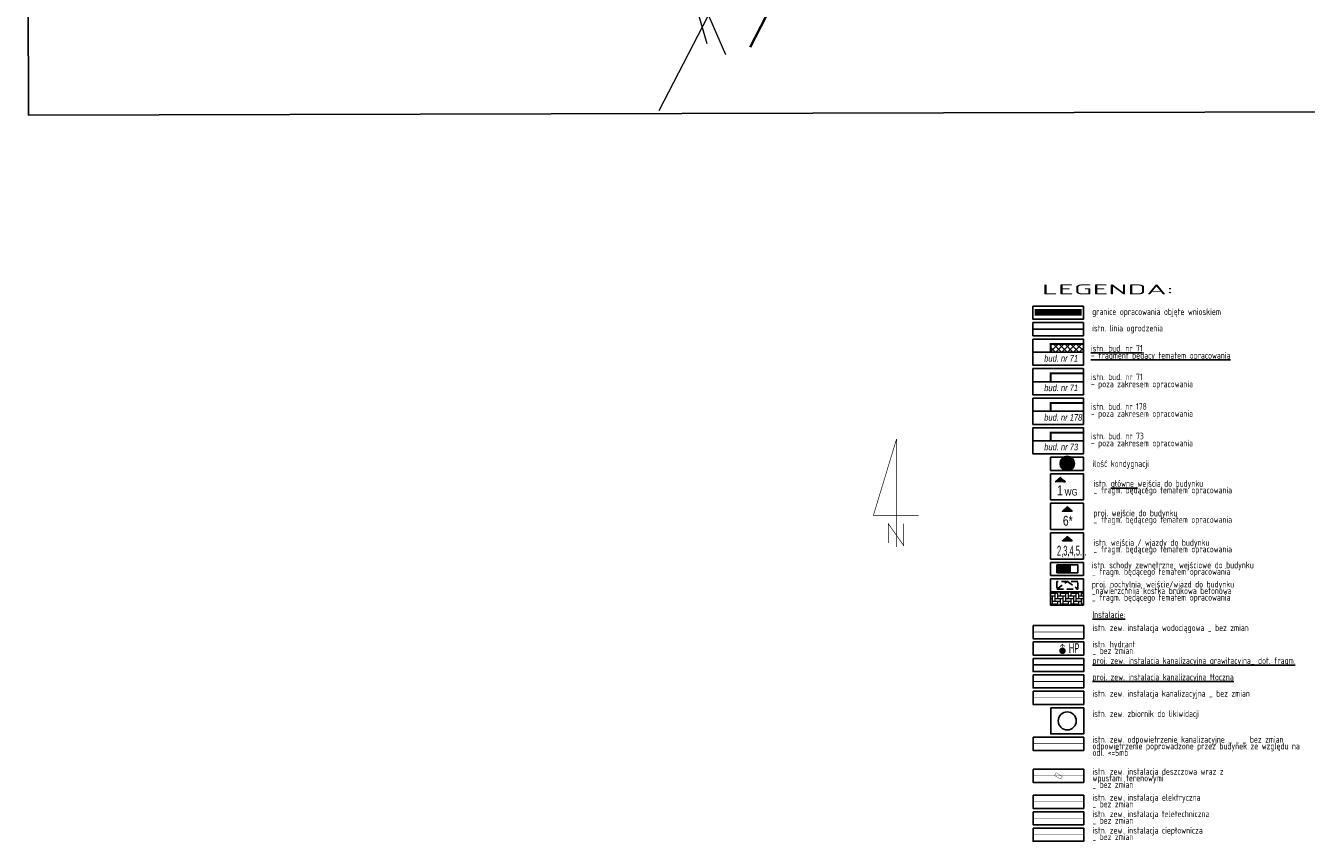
# Model space of a CAD drawing. Header units: metres. Extents: x 7501691 to 7504871, y 5814048 to 5814963.
# Tile 31 of 89: x 7503112 to 7503307, y 5814286 to 5814410. Entities that reach past the tile are written whole.
import ezdxf

# ---------------------------------------------------------------- set-up
doc = ezdxf.new("R2010")
doc.units = ezdxf.units.M
doc.header["$MEASUREMENT"] = 0
for name, pattern in [('1_2', [1.5, 1, -0.5]), ('BUD', [0]), ('DASHDOT', [25.4, 12.7, -6.35, 0, -6.35]), ('PRZER1-1', [1, 0.5, -0.5]), ('UEB', [0]), ('UPE', [0]), ('UPT', [0]), ('ZPS', [2, 1, -1])]:
    doc.linetypes.add(name, pattern=pattern)
doc.layers.get('0').update_dxf_attribs({"linetype": 'CONTINUOUS'})
for name, color, linetype in [('0_TXT', 7, 'CONTINUOUS'), ('0_XREF_MAPA', 7, 'CONTINUOUS'), ('3MS_view 1', 7, 'CONTINUOUS')]:
    doc.layers.add(name, color=color, linetype=linetype)
doc.layers.add('1_ hatch proj.', color=7, linetype='CONTINUOUS', lineweight=9, true_color=0x1a8cff)
for name, color, linetype, lineweight in [('1_ view 1', 7, 'CONTINUOUS', 15), ('EBUPP_L_1', 7, 'BUD', 35), ('MG_KANALIZACJA', 251, 'CONTINUOUS', 13), ('UEEPON_L_1', 1, 'UEB', 15), ('UTTPO_L_1', 30, 'UPT', 15)]:
    doc.layers.add(name, color=color, linetype=linetype, lineweight=lineweight)
doc.styles.add('MtXpl_Arial CE', font='arial.ttf')
doc.styles.get("Standard").update_dxf_attribs({"font": 'Simplex.SHX', "width": 0.75})
doc.styles.add('TXT3', font='geniso.shx', dxfattribs={"width": 0.75})
doc.linetypes.add('FENCELINE1', pattern='A,6.35,-2.54,[133,ltypeshp.shx,S=2.54,R=0,X=-2.54,Y=0],-2.54,25.4', length=36.83)
doc.linetypes.add('Rozbiö˘ka', pattern='A,7,[121,msgB.shx,S=1,R=0,X=0.5,Y=-1.826635],7', length=14)
picture_1 = doc.add_image_def('image1.jpg', size_in_pixel=(4786, 2752))

# ---------------------------------------------------------------- blocks, each defined once
blk = doc.blocks.new('fdsfdsgdgfd')
at = {"layer": 'EBUPP_L_1', "color": 8, "linetype": 'BUD'}
blk.add_line((-23.85, -9.89), (-10.44, 16.29), dxfattribs=at)
at = {"layer": 'UEEPON_L_1', "color": 8, "linetype": 'UPE'}
for p, q in [((-33.41, 0.95), (-30.42, -9.33)), ((-32.78, 0.95), (-27.58, -10.97))]:
    blk.add_line(p, q, dxfattribs=at)
at = {"layer": 'UTTPO_L_1', "color": 8, "linetype": 'UPT'}
blk.add_line((-28.16, -1), (-37.73, -19.55), dxfattribs=at)
blk = doc.blocks.new('FSDFGDG')
for points in [[(-2.12, 1.18), (-2.12, -0.02), (-1.87, -0.02), (-1.87, 1.18), (-2.12, 1.18)], [(-2.12, 0.58), (-0.12, 0.58), (-0.37, 1.18), (-0.12, 0.58), (-0.37, -0.02)], [(-1.87, 1.18), (-1.87, -0.02), (-1.62, -0.02), (-1.62, 1.18), (-1.87, 1.18)], [(-1.62, 1.18), (-1.62, -0.02), (-1.37, -0.02), (-1.37, 1.18), (-1.62, 1.18)], [(-1.37, 1.18), (-1.37, -0.02), (-1.12, -0.02), (-1.12, 1.18), (-1.37, 1.18)], [(-1.12, 1.18), (-1.12, -0.02), (-0.87, -0.02), (-0.87, 1.18), (-1.12, 1.18)], [(-0.87, 1.18), (-0.87, -0.02), (-0.62, -0.02), (-0.62, 1.18), (-0.87, 1.18)], [(-0.62, 1.18), (-0.62, -0.02), (-0.37, -0.02), (-0.37, 1.18), (-0.62, 1.18)], [(-0.37, 1.18), (-0.37, -0.02), (-0.12, -0.02), (-0.12, 1.18), (-0.37, 1.18)], [(-0.12, 1.18), (-0.12, -0.02), (1.08, -0.02), (1.08, 1.18), (-0.12, 1.18)]]:
    blk.add_lwpolyline(points)
blk = doc.blocks.new('KOND')
at = {"linetype": 'ByBlock', "true_color": 0xfafafa}
h = blk.add_hatch(color=7, dxfattribs=at)
h.dxf.hatch_style = 1
h.paths.add_polyline_path([(1, 0, 1), (-1, 0, 1)])
at = {"layer": '3MS_view 1'}
for radius in [1.1, 1]:
    blk.add_circle((0, 0), radius, dxfattribs=at)
at = {"color": 1, "insert": (-0.14, 0.59, 10.12), "char_height": 1.1, "width": 0.1414, "attachment_point": 1}
blk.add_mtext('{\\fArial|b0|i1|c238|p34;I}', dxfattribs=at)
blk = doc.blocks.new('HPzew')
at = {"layer": 'MG_KANALIZACJA', "linetype": 'Continuous', "lineweight": 25, "true_color": 0xcd0000}
h = blk.add_hatch(color=12, dxfattribs=at)
h.dxf.hatch_style = 1
edge = h.paths.add_edge_path()
edge.add_arc((0, 0), 0.5, 0, 360)
at = {"layer": 'MG_KANALIZACJA', "color": 12, "linetype": 'Continuous', "lineweight": 25, "true_color": 0xcd0000, "const_width": 0.1}
blk.add_lwpolyline([(-0.33, 0.67), (-0.01, 1), (0.35, 0.65), (-0.01, 1), (-0.36, 0.64), (-0.01, 1), (0, 0.5)], dxfattribs=at)

msp = doc.modelspace()

# ---------------------------------------------------------------- hatches: boundary and pattern name
h = msp.add_hatch()
h.set_pattern_fill('ANSI31', color=252, scale=0.011, angle=269.9425294)
h.set_pattern_definition([(314.94252944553, (1204051.49472, 13079713.43797), (0.02472046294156, 0.02467092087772), [])])
h.paths.add_polyline_path([(7503269.30345, 5814340.94948), (7503270.22583, 5814340.94856), (7503270.50291, 5814340.94828), (7503269.76529, 5814341.59695), (7503269.02637, 5814340.94828)])
h = msp.add_hatch()
h.set_pattern_fill('ANSI31', color=150, scale=0.011, angle=269.9425295)
h.set_pattern_definition([(314.94252945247, (1204052.535247, 13079708.937205), (0.02472046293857, 0.02467092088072), [])])
h.paths.add_polyline_path([(7503270.34486, 5814336.44948), (7503271.26724, 5814336.44856), (7503271.54431, 5814336.44828), (7503270.8067, 5814337.09695), (7503270.06777, 5814336.44828)])
h = msp.add_hatch()
h.set_pattern_fill('ANSI31', color=252, scale=0.011, angle=269.9365792)
h.set_pattern_definition([(314.93657918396, (1204807.091058, 13080358.58296), (0.02472302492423, 0.02466835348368), [])])
h.paths.add_polyline_path([(7503270.34486, 5814331.94945), (7503271.26724, 5814331.94843), (7503271.54431, 5814331.94812), (7503270.80676, 5814332.59688), (7503270.06777, 5814331.94828)])
at = {"layer": '1_ hatch proj.', "linetype": 'Continuous', "true_color": 0xc7e3ff, "transparency": 33554559}
h = msp.add_hatch(dxfattribs=at)
h.set_pattern_fill('HLNHER', color=254, scale=0.1)
h.set_pattern_definition([(0, (68.5749, -178.03253), (0.4, 0.4), [1.2, -0.4]), (90, (68.9749, -178.03253), (-0.4, -0.4), [1.2, -0.4])])
h.paths.add_polyline_path([(7503268.26238, 5814324.16582), (7503268.26238, 5814322.16582), (7503273.26238, 5814322.16582), (7503273.26238, 5814324.16582), (7503268.26238, 5814324.16582)], is_closed=False)
at = {"layer": '3MS_view 1', "ltscale": 2.5, "true_color": 0x0091c2, "transparency": 33554534}
h = msp.add_hatch(dxfattribs=at)
h.set_pattern_fill('ANSI37', color=142, scale=5, angle=0.0000027)
h.set_pattern_definition([(45.0000027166, (130.5425, 101.84525), (-0.441941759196, 0.441941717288), []), (135.0000027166, (130.5425, 101.84525), (-0.441941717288, -0.441941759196), [])])
h.paths.add_polyline_path([(7503268.26238, 5814361.92606), (7503268.26238, 5814360.66582), (7503273.26238, 5814360.66582), (7503273.26238, 5814361.92606), (7503268.26238, 5814361.92606)], is_closed=False)

# ---------------------------------------------------------------- linework, layer by layer
at = {"color": 7, "linetype": 'PRZER1-1', "lineweight": 50, "ltscale": 2, "const_width": 1}
msp.add_lwpolyline([(7503265.82759, 5814366.73056), (7503272.98077, 5814366.73056)], dxfattribs=at)
at = {"color": 7}
for points in [[(7503265.56238, 5814367.66582), (7503273.26238, 5814367.66582), (7503273.26238, 5814365.66582), (7503265.56238, 5814365.66582)], [(7503265.56238, 5814365.16582), (7503273.26238, 5814365.16582), (7503273.26238, 5814363.16582), (7503265.56238, 5814363.16582)], [(7503265.56238, 5814362.66582), (7503273.26238, 5814362.66582), (7503273.26238, 5814360.66582), (7503265.56238, 5814360.66582)], [(7503265.56238, 5814360.66582), (7503273.26238, 5814360.66582), (7503273.26238, 5814358.66582), (7503265.56238, 5814358.66582)], [(7503265.56238, 5814358.16582), (7503273.26238, 5814358.16582), (7503273.26238, 5814356.16582), (7503265.56238, 5814356.16582)], [(7503265.56238, 5814356.16582), (7503273.26238, 5814356.16582), (7503273.26238, 5814354.16582), (7503265.56238, 5814354.16582)], [(7503265.56238, 5814353.66582), (7503273.26238, 5814353.66582), (7503273.26238, 5814351.66582), (7503265.56238, 5814351.66582)], [(7503265.56238, 5814351.66582), (7503273.26238, 5814351.66582), (7503273.26238, 5814349.66582), (7503265.56238, 5814349.66582)], [(7503265.56238, 5814349.16582), (7503273.26238, 5814349.16582), (7503273.26238, 5814347.16582), (7503265.56238, 5814347.16582)], [(7503265.56238, 5814347.16582), (7503273.26238, 5814347.16582), (7503273.26238, 5814345.16582), (7503265.56238, 5814345.16582)], [(7503268.26238, 5814344.66582), (7503273.26238, 5814344.66582), (7503273.26238, 5814342.66582), (7503268.26238, 5814342.66582)], [(7503268.26238, 5814342.16582), (7503273.26238, 5814342.16582), (7503273.26238, 5814338.16582), (7503268.26238, 5814338.16582)], [(7503268.26238, 5814337.66582), (7503273.26238, 5814337.66582), (7503273.26238, 5814333.66582), (7503268.26238, 5814333.66582)], [(7503268.26238, 5814333.16582), (7503273.26238, 5814333.16582), (7503273.26238, 5814329.16582), (7503268.26238, 5814329.16582)], [(7503268.26238, 5814328.66582), (7503273.26238, 5814328.66582), (7503273.26238, 5814326.66582), (7503268.26238, 5814326.66582)], [(7503268.26238, 5814328.66582), (7503273.26238, 5814328.66582), (7503273.26238, 5814326.66582), (7503268.26238, 5814326.66582)], [(7503268.26238, 5814326.16582), (7503273.26238, 5814326.16582), (7503273.26238, 5814324.16582), (7503268.26238, 5814324.16582)], [(7503268.26238, 5814326.16582), (7503273.26238, 5814326.16582), (7503273.26238, 5814324.16582), (7503268.26238, 5814324.16582)], [(7503268.26238, 5814326.16582), (7503273.26238, 5814326.16582), (7503273.26238, 5814322.16582), (7503268.26238, 5814322.16582)], [(7503265.59663, 5814319.04156), (7503273.29663, 5814319.04156), (7503273.29663, 5814317.04156), (7503265.59663, 5814317.04156)], [(7503265.59663, 5814316.54156), (7503273.29663, 5814316.54156), (7503273.29663, 5814314.54156), (7503265.59663, 5814314.54156)], [(7503265.59663, 5814314.04156), (7503273.29663, 5814314.04156), (7503273.29663, 5814312.04156), (7503265.59663, 5814312.04156)], [(7503265.59663, 5814311.54156), (7503273.29663, 5814311.54156), (7503273.29663, 5814309.54156), (7503265.59663, 5814309.54156)], [(7503265.59663, 5814309.04156), (7503273.29663, 5814309.04156), (7503273.29663, 5814307.04156), (7503265.59663, 5814307.04156)], [(7503268.29663, 5814306.54156), (7503273.29663, 5814306.54156), (7503273.29663, 5814302.54156), (7503268.29663, 5814302.54156)], [(7503265.59663, 5814302.04156), (7503273.29663, 5814302.04156), (7503273.29663, 5814300.04156), (7503265.59663, 5814300.04156)], [(7503265.59663, 5814297.16378), (7503273.29663, 5814297.16378), (7503273.29663, 5814295.16378), (7503265.59663, 5814295.16378)], [(7503265.59663, 5814293.21127), (7503273.29663, 5814293.21127), (7503273.29663, 5814291.21127), (7503265.59663, 5814291.21127)], [(7503265.59663, 5814290.71127), (7503273.29663, 5814290.71127), (7503273.29663, 5814288.71127), (7503265.59663, 5814288.71127)], [(7503265.59663, 5814288.21127), (7503273.29663, 5814288.21127), (7503273.29663, 5814286.21127), (7503265.59663, 5814286.21127)]]:
    msp.add_lwpolyline(points, close=True, dxfattribs=at)
at = {"color": 2, "linetype": 'FENCELINE1', "ltscale": 0.1}
msp.add_lwpolyline([(7503265.56238, 5814364.16582), (7503273.26238, 5814364.16582)], dxfattribs=at)
at = {"color": 7}
for points in [[(7503269.30345, 5814340.94948), (7503270.22583, 5814340.94856), (7503270.22583, 5814340.94856), (7503270.50291, 5814340.94828), (7503269.76529, 5814341.59695), (7503269.02637, 5814340.94828), (7503269.30345, 5814340.94948), (7503269.30345, 5814340.94948)], [(7503270.34486, 5814331.94945), (7503271.26724, 5814331.94843), (7503271.26724, 5814331.94843), (7503271.54431, 5814331.94812), (7503270.80676, 5814332.59688), (7503270.06777, 5814331.94828), (7503270.34486, 5814331.94945), (7503270.34486, 5814331.94945)]]:
    msp.add_lwpolyline(points, dxfattribs=at)
at = {"color": 150}
msp.add_lwpolyline([(7503270.34486, 5814336.44948), (7503271.26724, 5814336.44856), (7503271.26724, 5814336.44856), (7503271.54431, 5814336.44828), (7503270.8067, 5814337.09695), (7503270.06777, 5814336.44828), (7503270.34486, 5814336.44948), (7503270.34486, 5814336.44948)], dxfattribs=at)
at = {"color": 150, "linetype": '1_2'}
msp.add_lwpolyline([(7503269.21511, 5814324.57475), (7503272.41511, 5814324.57475), (7503272.41511, 5814325.77475), (7503269.21511, 5814325.77475)], close=True, dxfattribs=at)
msp.add_lwpolyline([(7503269.21511, 5814324.57475), (7503270.81511, 5814325.77475), (7503272.41511, 5814324.57475)], dxfattribs=at)
at = {"layer": '1_ view 1', "linetype": 'Continuous', "const_width": 0.1}
for points in [[(7503244.81275, 5814347.45281), (7503244.81275, 5814331.0005), (7503244.81275, 5814335.80824), (7503241.27874, 5814335.80824), (7503244.81275, 5814347.45281), (7503241.27874, 5814335.80824), (7503248.16075, 5814335.80824)], [(7503243.53741, 5814331.62664), (7503243.53741, 5814334.56885), (7503245.90252, 5814331.21038), (7503245.90252, 5814334.55938)]]:
    msp.add_lwpolyline(points, dxfattribs=at)
at = {"layer": '1_ view 1', "color": 24, "linetype": 'Continuous', "lineweight": 25, "true_color": 0x932525, "const_width": 0.05}
msp.add_lwpolyline([(7503265.59663, 5814292.21127), (7503273.29663, 5814292.21127)], dxfattribs=at)
at = {"layer": '1_ view 1', "color": 44, "linetype": 'Continuous', "lineweight": 25, "true_color": 0x9e691a, "const_width": 0.05}
msp.add_lwpolyline([(7503265.59663, 5814289.71127), (7503273.29663, 5814289.71127)], dxfattribs=at)
at = {"layer": '1_ view 1', "color": 227, "linetype": 'Continuous', "lineweight": 25, "true_color": 0x6d2c6c, "const_width": 0.05}
msp.add_lwpolyline([(7503265.59663, 5814287.21127), (7503273.29663, 5814287.21127)], dxfattribs=at)
at = {"layer": '3MS_view 1', "color": 142, "true_color": 0x0091c2, "const_width": 0.3}
for points in [[(7503273.26238, 5814361.92606), (7503268.26238, 5814361.92606), (7503268.26238, 5814360.66582)], [(7503273.26238, 5814357.42606), (7503268.26238, 5814357.42606), (7503268.26238, 5814356.16582)], [(7503273.26238, 5814352.92606), (7503268.26238, 5814352.92606), (7503268.26238, 5814351.66582)], [(7503273.26238, 5814348.42606), (7503268.26238, 5814348.42606), (7503268.26238, 5814347.16582)]]:
    msp.add_lwpolyline(points, dxfattribs=at)
at = {"layer": 'MG_KANALIZACJA', "color": 160, "linetype": 'Continuous', "lineweight": 25, "true_color": 0x003cf0, "const_width": 0.1}
msp.add_lwpolyline([(7503265.59663, 5814318.04156), (7503273.29663, 5814318.04156)], dxfattribs=at)
at = {"layer": 'MG_KANALIZACJA', "color": 92, "linetype": 'Continuous', "lineweight": 25, "true_color": 0x00c200, "const_width": 0.25}
msp.add_lwpolyline([(7503265.59663, 5814313.04156), (7503273.29663, 5814313.04156)], dxfattribs=at)
at = {"layer": 'MG_KANALIZACJA', "color": 92, "linetype": 'DASHDOT', "lineweight": 25, "ltscale": 0.03, "true_color": 0x00c200, "const_width": 0.15}
msp.add_lwpolyline([(7503265.59663, 5814310.54156), (7503273.29663, 5814310.54156)], dxfattribs=at)
at = {"layer": 'MG_KANALIZACJA', "color": 79, "linetype": 'Continuous', "lineweight": 25, "true_color": 0x3b6039, "const_width": 0.1}
msp.add_lwpolyline([(7503265.59663, 5814308.04156), (7503273.29663, 5814308.04156)], dxfattribs=at)
at = {"layer": 'MG_KANALIZACJA', "color": 79, "linetype": 'ZPS', "lineweight": 25, "ltscale": 0.5, "true_color": 0x3b6039, "const_width": 0.1}
msp.add_lwpolyline([(7503265.59663, 5814301.04156), (7503273.29663, 5814301.04156)], dxfattribs=at)
at = {"layer": 'MG_KANALIZACJA', "color": 49, "linetype": 'Continuous', "lineweight": 25, "true_color": 0x454527, "const_width": 0.05}
for points in [[(7503265.59663, 5814296.16378), (7503273.29663, 5814296.16378)], [(7503268.8668, 5814296.20758), (7503269.11516, 5814296.64154), (7503270.02647, 5814296.11997), (7503269.7781, 5814295.68602), (7503268.8668, 5814296.20758)]]:
    msp.add_lwpolyline(points, dxfattribs=at)
at = {"layer": 'MG_KANALIZACJA', "color": 12, "linetype": 'Rozbiö˘ka', "lineweight": 25, "ltscale": 0.1, "true_color": 0xcc0000}
msp.add_circle((7503270.79166, 5814304.53239), 1.37254, dxfattribs=at)

# ---------------------------------------------------------------- block references
at = {"linetype": 'Continuous'}
msp.add_blockref('fdsfdsgdgfd', (7503246.36, 5814416.97), dxfattribs=at)
at = {"color": 18, "true_color": 0x030303}
msp.add_blockref('FSDFGDG', (7503271.33613, 5814327.09345), dxfattribs=at)
at = {"layer": '1_ view 1', "linetype": 'Continuous'}
msp.add_blockref('KOND', (7503270.80655, 5814343.7108, -10.12), dxfattribs=at)
at = {"layer": '1_ view 1', "color": 160, "linetype": 'Continuous', "true_color": 0x003cf0}
msp.add_blockref('HPzew', (7503270.06553, 5814315.20435), dxfattribs=at)

# ---------------------------------------------------------------- texts
at = {"color": 12, "true_color": 0xcd0000, "style": 'MtXpl_Arial CE'}
for s, height, rotation, width, p in [('1', 1.5, 0.1551356, 0.75, (7503269.23953, 5814338.8793)), ('WG', 1, 0.1551356, 0.75, (7503270.38775, 5814338.83454)), ('2,3,4,5...', 1.5, 0.1491854, 0.5, (7503269.23631, 5814329.69664)), ('HP', 1.5, 0.1491854, 0.5, (7503271.04137, 5814314.85909))]:
    msp.add_text(s, height=height, rotation=rotation, dxfattribs=dict(at, width=width)).set_placement(p)
at = {"color": 150, "style": 'MtXpl_Arial CE', "width": 0.75}
msp.add_text('6*', height=1.5, rotation=0.1551356, dxfattribs=at).set_placement((7503270.13918, 5814334.24619))
at = {"layer": '0_TXT', "color": 7, "insert": (7503266.95122, 5814370.97074), "char_height": 1.5, "attachment_point": 1, "style": 'TXT3'}
msp.add_mtext('{\\W2.5;LEGENDA:}', dxfattribs=at)
at = {"layer": '0_TXT', "color": 7, "char_height": 1, "attachment_point": 1, "line_spacing_factor": 0.6, "style": 'TXT3'}
for s, insert, width in [('granice opracowania objęte wnioskiem', (7503274.60048, 5814367.32426), 22.3976805), ('istn. linia ogrodzenia ', (7503274.60048, 5814364.82426), 13.1114407), ('\\pxsm0.65;{\\Listn. bud. nr 71\\P- fragment będący tematem opracowania}', (7503274.40176, 5814361.76018), 28.6038188), ('\\pxsm0.65;istn. bud. nr 71\\P- poza zakresem opracowania', (7503274.40176, 5814357.4055), 22.8301029), ('\\pxsm0.65;istn. bud. nr 178\\P- poza zakresem opracowania', (7503274.40176, 5814352.9055), 22.8301029), ('\\pxsm0.65;istn. bud. nr 73\\P- poza zakresem opracowania', (7503274.40176, 5814348.4055), 22.8301029), ('ilość kondygnacji', (7503274.63473, 5814344.2), 22.8301029), ('istn. {\\Lgłówne} wejścia do budynku \\P_ fragm. będącego tematem opracowania', (7503274.78973, 5814341.18259), 30.3122701), ('proj. wejście do budynku \\P_ fragm. będącego tematem opracowania', (7503274.78973, 5814336.68259), 30.3122701), ('istn. wejścia / wjazdy do budynku \\P_ fragm. będącego tematem opracowania', (7503274.78973, 5814332.18259), 30.3122701), ('istn. schody zewnętrzne, wejściowe do budynku\\P_ fragm. będącego tematem opracowania', (7503274.54472, 5814328.76591), 34.3230799), ('proj. pochylnia, wejście/wjazd do budynku\\P_nawierzchniia kostka brukowa betonowa\\P_ fragm. będącego tematem opracowania', (7503274.54472, 5814325.83966), 34.3230799), ('{\\LInstalacje:}', (7503274.63473, 5814321.2), 6.3380568), ('istn. zew. instalacja wodociągowa _ bez zmian', (7503274.63473, 5814319.20859), 20.6144304), ('istn. hydrant\\P_ bez zmian', (7503274.63473, 5814316.70859), 17.7856725), ('{\\Lproj. zew. instalacja kanalizacyjna grawitacyjna_ dot. fragm. }', (7503274.63473, 5814314.20859), 27.0344588), ('{\\Lproj. zew. instalacja kanalizacyjna tłoczna}', (7503274.63473, 5814311.70859), 20.6144304), ('istn. zew. instalacja kanalizacyjna _ bez zmian', (7503274.63473, 5814309.20859), 20.6144304), ('istn. zew. zbiornik do likiwidacji', (7503274.63473, 5814306.12734), 20.6144304), ('istn. zew. odpowietrzenie kanalizacyjne _ _ _ bez zmian\\Podpowietrzenie poprowadzone przez budynek ze względu na odl. <=5mb', (7503274.63473, 5814302.20859), 26.5771033), ('istn. zew. instalacja deszczowa wraz z wpustami terenowymi\\P_ bez zmian', (7503274.63473, 5814297.33081), 19.761928), ('istn. zew. instalacja elektryczna\\P_ bez zmian', (7503274.63473, 5814293.3783), 19.761928), ('istn. zew. instalacja teletechniczna\\P_ bez zmian', (7503274.63473, 5814290.8783), 21.9706842), ('istn. zew. instalacja ciepłownicza\\P_ bez zmian', (7503274.63473, 5814288.3783), 21.9706842)]:
    msp.add_mtext(s, dxfattribs=dict(at, insert=insert, width=width))
at = {"layer": '0_TXT', "color": 7, "char_height": 1, "attachment_point": 1}
for s, insert, width in [('{\\fArial|b0|i1|c238|p34;bud. nr 71}', (7503267.29272, 5814360.22887), 5.1418604), ('{\\fArial|b0|i1|c238|p34;bud. nr 71}', (7503267.29272, 5814355.72887), 5.5457092), ('{\\fArial|b0|i1|c238|p34;bud. nr 178}', (7503267.29272, 5814351.22887), 5.5457092), ('{\\fArial|b0|i1|c238|p34;bud. nr 73}', (7503267.29272, 5814346.72887), 5.5457092)]:
    msp.add_mtext(s, dxfattribs=dict(at, insert=insert, width=width))

# ---------------------------------------------------------------- pictures from other files: only their frames are drawn
at = {"layer": '0_XREF_MAPA', "linetype": 'Continuous'}
image = msp.add_image(picture_1, insert=(7503112.6478, 5814396.74874), size_in_units=(303.911, 174.752), rotation=0.1416106, dxfattribs=at)
image.dxf.flags = 7

doc.saveas('drawing.dxf')
